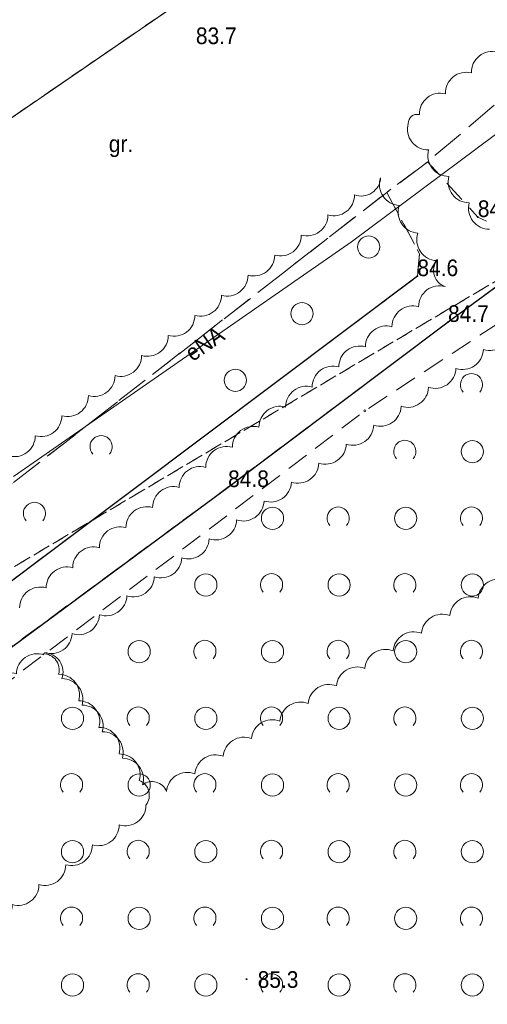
# Model space of a CAD drawing. Header units: metres. Extents: x 6540907 to 6541833, y 5893434 to 5894895.
# Tile 95 of 256: x 6541045 to 6541067, y 5894188 to 5894232. Entities that reach past the tile are written whole.
import ezdxf
from ezdxf.enums import TextEntityAlignment as Align

# ---------------------------------------------------------------- set-up
doc = ezdxf.new("R2010")
doc.units = ezdxf.units.M
doc.header["$MEASUREMENT"] = 0
for name, pattern in [('1.0_0.5', [1.5, 1, -0.5]), ('1.5_0.5', [2, 1.5, -0.5]), ('219-500', [0, 0]), ('egug-500', [1, 0.5, -0.5])]:
    doc.linetypes.add(name, pattern=pattern)
doc.layers.get('0').update_dxf_attribs({"color": 2, "linetype": 'CONTINUOUS', "lineweight": 5})
for name, color, linetype, lineweight in [('140-Punkty robocze', 251, 'CONTINUOUS', 9), ('218-kontur użytku gruntowego', 251, 'CONTINUOUS', 9), ('219-działka ewidencyjna', 152, 'CONTINUOUS', 18), ('chodnik', 251, 'CONTINUOUS', 9), ('krawężnik', 251, 'CONTINUOUS', 9), ('obszar utwardzony', 251, 'CONTINUOUS', 9), ('obszar utwardzony-Atr17', 251, 'CONTINUOUS', 9), ('pikieta naturalna', 251, 'CONTINUOUS', 9), ('pikieta naturalna-Atr2', 251, 'CONTINUOUS', 9), ('przewód elektroenergetyczny podziemny', 251, 'CONTINUOUS', 9), ('przewód elektroenergetyczny podziemny-Atr1', 251, 'CONTINUOUS', 9), ('zadrzewienie  zakrzewienie', 252, 'CONTINUOUS', 15)]:
    doc.layers.add(name, color=color, linetype=linetype, lineweight=lineweight)
doc.layers.add('z_i_masywy_grupy', color=7, linetype='CONTINUOUS', lineweight=13, true_color=0x7f926c)
doc.styles.get("Standard").update_dxf_attribs({"font": 'Arial', "width": 0.75})

# ---------------------------------------------------------------- blocks, each defined once
blk = doc.blocks.new('PW01')
at = {"linetype": 'Continuous', "lineweight": 13}
h = blk.add_hatch(color=0, dxfattribs=at)
edge = h.paths.add_edge_path()
edge.add_arc((0, 0), 0.045, 0, 360)
blk = doc.blocks.new('OTZK1')
at = {"color": 0, "linetype": 'Continuous'}
blk.add_circle((0, 0), 0.5, dxfattribs=at)
blk = doc.blocks.new('OTZK2')
at = {"color": 0, "linetype": 'Continuous'}
blk.add_arc((0, 0), 0.5, 318.85, 221.162, dxfattribs=at)
blk = doc.blocks.new('PIKIETA')
at = {"color": 0}
blk.add_circle((0, 0), 0.045, dxfattribs=at)

msp = doc.modelspace()

# ---------------------------------------------------------------- linework, layer by layer
at = {"layer": '218-kontur użytku gruntowego', "linetype": 'egug-500', "lineweight": 18, "flags": 128}
for points in [[(6541024.88, 5894195.607532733), (6541148.06, 5894268.617532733)], [(6541148.06, 5894268.617532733), (6541024.88, 5894195.607532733)], [(6541073.42, 5894247.287532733), (6541018.98, 5894209.947532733)], [(6541018.98, 5894209.947532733), (6541073.42, 5894247.287532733)]]:
    msp.add_lwpolyline(points, dxfattribs=at)
at = {"layer": '219-działka ewidencyjna', "linetype": '219-500', "lineweight": 18, "flags": 128}
msp.add_lwpolyline([(6541073.42, 5894247.287532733), (6541018.98, 5894209.947532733)], dxfattribs=at)
at = {"layer": 'chodnik', "linetype": '1.0_0.5', "lineweight": 18, "flags": 128}
msp.add_lwpolyline([(6541031.2, 5894193.127532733), (6541035.24, 5894195.697532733), (6541034.52, 5894196.527532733), (6541039.37, 5894199.827532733), (6541054.87, 5894211.257532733), (6541064.77, 5894218.687532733), (6541075.31, 5894226.417532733), (6541084.13, 5894233.117532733), (6541087.67, 5894235.127532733), (6541089.99, 5894236.027532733), (6541106.92, 5894243.477532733), (6541122.75, 5894251.217532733), (6541121.4, 5894253.107532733), (6541106.02, 5894245.747532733), (6541086.53, 5894237.397532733), (6541082.59, 5894234.967532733), (6541073.94, 5894228.437532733), (6541066.78, 5894223.087532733), (6541066.11, 5894223.407532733), (6541063.85, 5894225.887532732), (6541062.01, 5894224.517532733), (6541063.49, 5894221.757532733), (6541063.39, 5894220.747532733), (6541037.75, 5894201.507532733), (6541033.54, 5894198.697532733), (6541029.11, 5894195.977532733)], close=True, dxfattribs=at)
at = {"layer": 'krawężnik', "linetype": 'Continuous', "lineweight": 25, "flags": 128}
for points in [[(6541031.2, 5894193.127532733), (6541035.24, 5894195.697532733), (6541034.52, 5894196.527532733), (6541039.37, 5894199.827532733), (6541054.87, 5894211.257532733), (6541064.77, 5894218.687532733), (6541075.31, 5894226.417532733), (6541084.13, 5894233.117532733), (6541087.67, 5894235.127532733), (6541089.99, 5894236.027532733), (6541106.92, 5894243.477532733), (6541122.75, 5894251.217532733)], [(6541063.39, 5894220.747532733), (6541037.75, 5894201.507532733), (6541033.54, 5894198.697532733), (6541029.11, 5894195.977532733)]]:
    msp.add_lwpolyline(points, dxfattribs=at)
at = {"layer": 'obszar utwardzony', "linetype": '1.5_0.5', "lineweight": 18, "flags": 128}
msp.add_lwpolyline([(6541020.38, 5894215.607532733), (6541014.56, 5894211.937532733), (6541015.35, 5894205.137532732), (6541014.81, 5894204.067532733), (6541018.17, 5894202.357532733), (6541018.6, 5894201.927532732), (6541024.88, 5894195.607532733), (6541029.34, 5894199.127532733), (6541062.01, 5894224.517532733), (6541063.85, 5894225.887532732), (6541078.97, 5894238.767532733), (6541071.68, 5894249.587532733), (6541074.48, 5894252.177532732), (6541072.59, 5894255.887532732), (6541068.21, 5894250.667532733), (6541063.19, 5894246.087532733), (6541046.31, 5894234.427532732), (6541033.93, 5894226.227532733), (6541025.77, 5894221.547532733), (6541022.69, 5894220.517532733)], close=True, dxfattribs=at)
at = {"layer": 'przewód elektroenergetyczny podziemny', "linetype": 'Continuous', "lineweight": 18, "flags": 128}
msp.add_lwpolyline([(6541200.55, 5894284.737532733), (6541185.54, 5894283.817532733), (6541173.78, 5894281.317532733), (6541160.62, 5894274.867532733), (6541149.21, 5894269.907532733), (6541140.47, 5894265.707532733), (6541121.76, 5894257.267532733), (6541109.97, 5894251.447532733), (6541094.7, 5894245.037532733), (6541082.25, 5894237.897532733), (6541069.32, 5894228.917532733), (6541060.42, 5894222.297532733), (6541045.21, 5894211.737532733)], dxfattribs=at)
at = {"layer": 'z_i_masywy_grupy', "linetype": 'Continuous'}
for points in [[(6541066.990485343, 5894230.826498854, 0.5000000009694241), (6541065.819460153, 5894229.889108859, 0.4999999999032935), (6541064.648434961, 5894228.951718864, 0.4999999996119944), (6541063.47740977, 5894228.01432887, 0.5000000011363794), (6541062.977919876, 5894227.614493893, 0.500000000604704), (6541063.893427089, 5894226.426282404, 0.5), (6541064.808934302, 5894225.238070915, 0.500000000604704), (6541065.724441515, 5894224.049859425, 0.5), (6541066.639948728, 5894222.861647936, 0.4999999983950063)], [(6541045.483340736, 5894205.821323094, -0.4999999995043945), (6541046.680683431, 5894206.724855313, -0.4999999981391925), (6541047.878026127, 5894207.628387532, -0.4999999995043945), (6541049.075368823, 5894208.531919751, -0.5000000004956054), (6541050.272711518, 5894209.43545197, -0.4999999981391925), (6541051.470054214, 5894210.338984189, -0.4999999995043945), (6541052.66739691, 5894211.242516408, -0.4999999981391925), (6541053.864739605, 5894212.146048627, -0.4999999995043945), (6541055.062082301, 5894213.049580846, -0.4999999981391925), (6541056.259424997, 5894213.953113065, -0.4999999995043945), (6541057.456767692, 5894214.856645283, -0.4999999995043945), (6541058.654110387, 5894215.760177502, -0.5000000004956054), (6541059.851453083, 5894216.663709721, -0.499999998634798), (6541061.048795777, 5894217.56724194, -0.4999999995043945), (6541062.246138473, 5894218.470774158, -0.4999999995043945), (6541063.443481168, 5894219.374306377, -0.5000000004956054), (6541064.640823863, 5894220.277838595, -0.4999999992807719), (6541064.254689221, 5894221.444982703, -0.5000000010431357), (6541063.414645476, 5894222.687692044, -0.5000000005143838), (6541062.574601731, 5894223.930401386, -0.500000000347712), (6541061.734557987, 5894225.173110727, -0.5000000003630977), (6541060.55929665, 5894224.403951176, -0.4999999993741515), (6541059.361701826, 5894223.500753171, -0.4999999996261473), (6541058.164107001, 5894222.597555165, -0.4999999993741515), (6541056.966512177, 5894221.69435716, -0.4999999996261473), (6541055.768917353, 5894220.791159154, -0.4999999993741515), (6541054.571322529, 5894219.887961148, -0.4999999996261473), (6541053.373727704, 5894218.984763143, -0.4999999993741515), (6541052.17613288, 5894218.081565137, -0.4999999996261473), (6541050.978538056, 5894217.178367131, -0.4999999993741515), (6541049.780943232, 5894216.275169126, -0.4999999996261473), (6541048.583348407, 5894215.37197112, -0.4999999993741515), (6541047.385753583, 5894214.468773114, -0.4999999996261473), (6541046.188158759, 5894213.565575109, -0.5000000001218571), (6541044.990563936, 5894212.662377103, -0.5000000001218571)], [(6541067.594886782, 5894218.302943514, -0.5), (6541066.360612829, 5894217.450554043, -0.4999999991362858), (6541065.126338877, 5894216.598164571, -0.499999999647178), (6541063.892064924, 5894215.745775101, -0.4999999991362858), (6541062.657790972, 5894214.893385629, -0.5), (6541061.423517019, 5894214.040996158, -0.4999999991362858), (6541060.189243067, 5894213.188606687, -0.499999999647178), (6541058.954969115, 5894212.336217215, -0.4999999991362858), (6541057.720695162, 5894211.483827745, -0.499999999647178), (6541056.48642121, 5894210.631438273, -0.4999999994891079), (6541055.252147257, 5894209.779048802, -0.499999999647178), (6541054.017873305, 5894208.926659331, -0.4999999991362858), (6541052.783599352, 5894208.07426986, -0.499999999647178), (6541051.5493254, 5894207.221880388, -0.4999999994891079), (6541050.315051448, 5894206.369490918, -0.499999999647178), (6541049.080777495, 5894205.517101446, -0.4999999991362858), (6541047.846503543, 5894204.664711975, -0.499999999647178), (6541046.61222959, 5894203.812322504, -0.5000000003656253), (6541047.390472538, 5894202.639001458, -0.500000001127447), (6541048.298412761, 5894201.444997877, -0.5000000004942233), (6541049.206352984, 5894200.250994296, -0.500000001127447), (6541050.114293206, 5894199.056990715, -0.5000000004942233), (6541051.022233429, 5894197.862987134, -0.5), (6541052.096240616, 5894197.567364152, -0.4999999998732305), (6541053.371023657, 5894198.357888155, -0.4999999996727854), (6541054.645806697, 5894199.148412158, -0.4999999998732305), (6541055.920589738, 5894199.938936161, -0.4999999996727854), (6541057.195372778, 5894200.729460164, -0.4999999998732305), (6541058.470155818, 5894201.519984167, -0.4999999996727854), (6541059.744938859, 5894202.31050817, -0.4999999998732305), (6541061.019721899, 5894203.101032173, -0.4999999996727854), (6541062.29450494, 5894203.891556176, -0.4999999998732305), (6541063.56928798, 5894204.682080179, -0.4999999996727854), (6541064.84407102, 5894205.472604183, -0.4999999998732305), (6541066.118854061, 5894206.263128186, -0.4999999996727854), (6541067.393637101, 5894207.053652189, -0.4999999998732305)], [(6541046.572110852, 5894203.715203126, 0.5), (6541045.339492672, 5894202.860421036, 0.4999999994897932), (6541044.106874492, 5894202.005638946, 0.5), (6541042.874256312, 5894201.150856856, 0.4999999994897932), (6541041.641638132, 5894200.296074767, 0.5000000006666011), (6541040.409019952, 5894199.441292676, 0.4999999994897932), (6541039.176401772, 5894198.586510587, 0.5), (6541037.943783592, 5894197.731728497, 0.4999999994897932), (6541036.711165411, 5894196.876946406, 0.5), (6541035.478547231, 5894196.022164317, 0.4999999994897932), (6541034.245929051, 5894195.167382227, 0.5), (6541033.013310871, 5894194.312600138, 0.5000000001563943), (6541031.780692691, 5894193.457818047, 0.5), (6541030.548074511, 5894192.603035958, 0.4999999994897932), (6541029.315456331, 5894191.748253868, 0.5), (6541028.082838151, 5894190.893471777, 0.4999999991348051), (6541026.856648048, 5894190.02961419, 0.5000000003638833), (6541025.641262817, 5894189.150501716, 0.5000000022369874), (6541024.425877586, 5894188.271389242, 0.5000000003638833), (6541023.210492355, 5894187.392276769, 0.5000000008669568)], [(6541037.933242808, 5894187.10466756, 0.4999999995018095), (6541039.136830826, 5894187.999863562, 0.4999999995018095), (6541040.340418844, 5894188.895059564, 0.4999999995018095), (6541041.544006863, 5894189.790255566, 0.4999999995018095), (6541042.747594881, 5894190.685451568, 0.4999999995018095), (6541043.951182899, 5894191.58064757, 0.5000000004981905), (6541045.154770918, 5894192.475843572, 0.5), (6541046.358358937, 5894193.371039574, 0.5000000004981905), (6541047.561946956, 5894194.266235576, 0.5), (6541048.765534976, 5894195.161431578, 0.5000000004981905), (6541049.969122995, 5894196.05662758, 0.5), (6541051.172711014, 5894196.951823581, 0.499999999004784), (6541050.872560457, 5894198.059817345, 0.4999999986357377), (6541049.964620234, 5894199.253820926, 0.5000000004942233), (6541049.056680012, 5894200.447824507, 0.4999999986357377), (6541048.148739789, 5894201.641828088, 0.5000000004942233), (6541047.240799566, 5894202.835831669, 0.5000000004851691), (6541046.53750225, 5894203.76071581)]]:
    msp.add_lwpolyline(points, format="xyb", dxfattribs=at)
at = {"layer": 'zadrzewienie  zakrzewienie', "linetype": '1.0_0.5', "lineweight": 18, "flags": 128}
for points in [[(6541044.04, 5894156.767532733), (6541052.84, 5894163.427532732), (6541069.7, 5894175.077532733), (6541101.31, 5894200.357532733), (6541129.24, 5894208.167532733), (6541152.03, 5894225.127532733), (6541169.97, 5894235.267532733), (6541187.83, 5894231.337532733), (6541224.49, 5894232.177532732), (6541248.1, 5894226.277532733), (6541267.08, 5894210.647532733), (6541283.7, 5894248.587532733), (6541223.9, 5894276.087532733), (6541201.6, 5894276.987532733), (6541164.6, 5894267.587532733), (6541087.7, 5894232.187532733), (6541061.02, 5894214.687532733), (6541036.66, 5894196.187532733), (6541017.58, 5894183.317532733), (6541015.78, 5894180.797532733), (6541016.59, 5894177.737532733), (6541020.64, 5894173.867532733)], [(6541063.39, 5894220.747532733), (6541063.49, 5894221.757532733), (6541062.01, 5894224.517532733), (6541029.34, 5894199.127532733), (6541029.11, 5894195.977532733), (6541033.54, 5894198.697532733), (6541037.75, 5894201.507532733)]]:
    msp.add_lwpolyline(points, close=True, dxfattribs=at)

# ---------------------------------------------------------------- block references
at = {"layer": '140-Punkty robocze', "linetype": 'Continuous', "lineweight": 13}
msp.add_blockref('PIKIETA', (6541061.02, 5894214.687532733), dxfattribs=at)
at = {"layer": 'pikieta naturalna', "linetype": 'Continuous', "lineweight": 13}
for p in [(6541066.11, 5894223.407532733), (6541063.39, 5894220.747532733), (6541064.77, 5894218.687532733), (6541054.87, 5894211.257532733), (6541055.7, 5894189.117532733)]:
    msp.add_blockref('PW01', p, dxfattribs=at)
at = {"layer": 'zadrzewienie  zakrzewienie', "linetype": 'Continuous', "lineweight": 18}
for name, p in [('OTZK1', (6541061.196, 5894222.063532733)), ('OTZK1', (6541058.196, 5894219.063532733)), ('OTZK1', (6541055.196, 5894216.063532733)), ('OTZK2', (6541065.824, 5894215.864532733)), ('OTZK2', (6541049.154, 5894213.074532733)), ('OTZK2', (6541062.824, 5894212.864532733)), ('OTZK1', (6541065.866, 5894212.853532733)), ('OTZK2', (6541046.154, 5894210.074532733)), ('OTZK1', (6541056.866, 5894209.853532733)), ('OTZK2', (6541059.824, 5894209.864532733)), ('OTZK1', (6541062.866, 5894209.853532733)), ('OTZK2', (6541065.824, 5894209.864532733)), ('OTZK1', (6541053.866, 5894206.853532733)), ('OTZK2', (6541056.824, 5894206.864532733)), ('OTZK1', (6541059.866, 5894206.853532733)), ('OTZK2', (6541062.824, 5894206.864532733)), ('OTZK1', (6541065.866, 5894206.853532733)), ('OTZK1', (6541050.866, 5894203.853532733)), ('OTZK2', (6541053.824, 5894203.864532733)), ('OTZK1', (6541056.866, 5894203.853532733)), ('OTZK2', (6541059.824, 5894203.864532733)), ('OTZK1', (6541062.866, 5894203.853532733)), ('OTZK2', (6541065.824, 5894203.864532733)), ('OTZK1', (6541047.866, 5894200.853532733)), ('OTZK2', (6541050.824, 5894200.864532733)), ('OTZK1', (6541053.866, 5894200.853532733)), ('OTZK2', (6541056.824, 5894200.864532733)), ('OTZK1', (6541059.866, 5894200.853532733)), ('OTZK2', (6541062.824, 5894200.864532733)), ('OTZK1', (6541065.866, 5894200.853532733)), ('OTZK2', (6541047.824, 5894197.864532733)), ('OTZK2', (6541053.824, 5894197.864532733)), ('OTZK2', (6541059.824, 5894197.864532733)), ('OTZK2', (6541065.824, 5894197.864532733)), ('OTZK1', (6541050.866, 5894197.853532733)), ('OTZK1', (6541056.866, 5894197.853532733)), ('OTZK1', (6541062.866, 5894197.853532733)), ('OTZK1', (6541047.866, 5894194.853532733)), ('OTZK2', (6541050.824, 5894194.864532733)), ('OTZK1', (6541053.866, 5894194.853532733)), ('OTZK2', (6541056.824, 5894194.864532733)), ('OTZK1', (6541059.866, 5894194.853532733)), ('OTZK2', (6541062.824, 5894194.864532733)), ('OTZK1', (6541065.866, 5894194.853532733)), ('OTZK2', (6541047.824, 5894191.864532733)), ('OTZK1', (6541050.866, 5894191.853532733)), ('OTZK2', (6541053.824, 5894191.864532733)), ('OTZK1', (6541056.866, 5894191.853532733)), ('OTZK2', (6541059.824, 5894191.864532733)), ('OTZK1', (6541062.866, 5894191.853532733)), ('OTZK2', (6541065.824, 5894191.864532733)), ('OTZK1', (6541047.866, 5894188.853532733)), ('OTZK2', (6541050.824, 5894188.864532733)), ('OTZK1', (6541053.866, 5894188.853532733)), ('OTZK2', (6541056.824, 5894188.864532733)), ('OTZK1', (6541059.866, 5894188.853532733)), ('OTZK2', (6541062.824, 5894188.864532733)), ('OTZK1', (6541065.866, 5894188.853532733))]:
    msp.add_blockref(name, p, dxfattribs=at)

# ---------------------------------------------------------------- texts
at = {"layer": 'obszar utwardzony-Atr17', "width": 0.9}
msp.add_text('gr.', height=0.75, dxfattribs=at).set_placement((6541049.5, 5894226.327532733))
at = {"layer": 'pikieta naturalna-Atr2', "width": 0.9}
for s, p in [('83.7', (6541053.42, 5894231.187532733)), ('84.6', (6541066.11, 5894223.407532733)), ('84.6', (6541063.39, 5894220.747532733)), ('84.7', (6541064.77, 5894218.687532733)), ('84.8', (6541054.87, 5894211.257532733)), ('85.3', (6541056.2, 5894188.727532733))]:
    msp.add_text(s, height=0.75, dxfattribs=at).set_placement(p)
at = {"layer": 'przewód elektroenergetyczny podziemny-Atr1', "width": 0.9}
msp.add_text('eNA', height=0.75, rotation=34.772, dxfattribs=at).set_placement((6541053.06, 5894217.187532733), align=Align.MIDDLE_LEFT)

doc.saveas('drawing.dxf')
